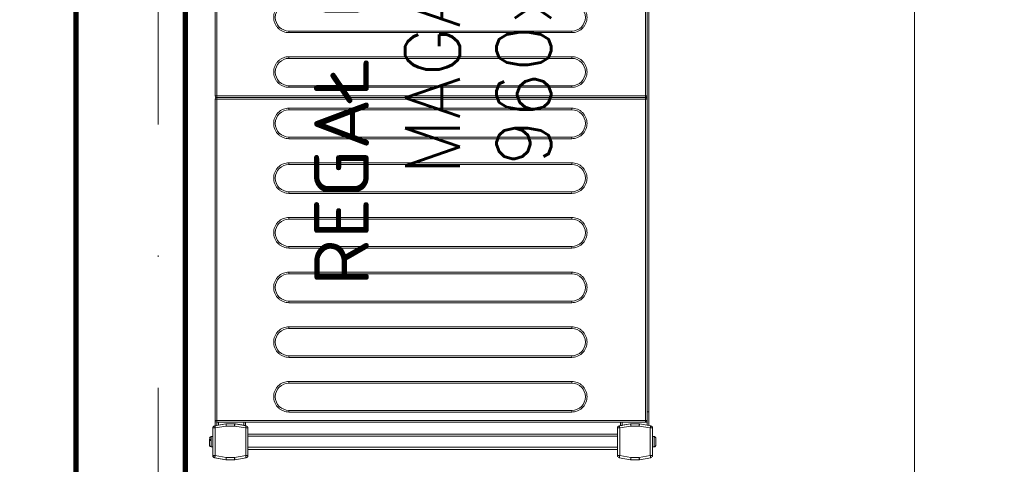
# Model space of a CAD drawing. Header units: millimetres. Extents: x -2074 to 12588, y -3630 to 101167.
# Tile 26 of 256: x 2197 to 2287, y -1590 to -1550. Entities that reach past the tile are written whole.
import ezdxf

# ---------------------------------------------------------------- set-up
doc = ezdxf.new("R2010")
doc.units = ezdxf.units.MM
doc.linetypes.add('ACAD_ISO10W100', pattern=[18, 12, -3, 0, -3])
for name, color, linetype, lineweight in [('SelinAr_BUD_osie', 8, 'ACAD_ISO10W100', 18), ('SelinAr_BUD_ściany', 7, 'Continuous', 25), ('SelinAr_WYP_komory', 8, 'Continuous', 18)]:
    doc.layers.add(name, color=color, linetype=linetype, lineweight=lineweight)
doc.styles.add('Arch-Dim', font='romans.shx', dxfattribs={"width": 0.75})
doc.styles.add('RomanS', font='romans.shx')
doc.dimstyles.new('Standard 50', dxfattribs={"dimscale": 20, "dimtxt": 0.18, "dimasz": 0.18, "dimexe": 0.18, "dimexo": 0.0625, "dimgap": 0.09, "dimtad": 1, "dimdec": 1, "dimzin": 0, "dimdsep": 46, "dimtxsty": 'Arch-Dim', "dimcen": 0.09, "dimclrd": 2, "dimclre": 2, "dimclrt": 1, "dimadec": 0, "dimazin": 0, "dimtfac": 1, "dimtdec": 1, "dimtofl": 0, "dimtmove": 0, "dimatfit": 3, "dimfxl": 0, "dimtolj": 1, "dimtzin": 0, "dimarcsym": 0})

# ---------------------------------------------------------------- blocks, each defined once
blk = doc.blocks.new('*D429')
at = {"color": 2, "lineweight": -2}
for p, q in [((41.25, 260), (80.249, 260)), ((76.649, 256.4), (76.649, 3.6)), ((41.25, 0), (80.249, 0))]:
    blk.add_line(p, q, dxfattribs=at)
at = {"color": 2}
for points in [[(76.049, 256.4), (77.249, 256.4), (76.649, 260)], [(76.049, 3.6), (77.249, 3.6), (76.649, 0)]]:
    blk.add_solid(points, dxfattribs=at)
at = {"layer": 'Defpoints', "color": 0}
for p in [(40, 260), (40, 0), (76.649, 0)]:
    blk.add_point(p, dxfattribs=at)
at = {"color": 1, "insert": (73.049, 130), "char_height": 3.6, "attachment_point": 5, "rotation": 90, "style": 'Arch-Dim'}
blk.add_mtext('\\A1;260.0', dxfattribs=at)
blk = doc.blocks.new('*U388')
at = {"ltscale": 4}
blk.add_line((0, 50), (0, -1730), dxfattribs=at)
blk = doc.blocks.new('*U450')
at = {"lineweight": 15}
for p, q in [((1.726, 0), (1.819, 0)), ((0.182, -0.465), (0, -1.5)), ((0.182, -0.474), (0, -1.509)), ((0.379, -0.509), (0.2, -1.526)), ((2.904, -0.3), (0.379, -0.3)), ((0.379, -0.309), (0.379, -0.509)), ((2.904, -0.309), (0.379, -0.309)), ((2.904, -0.509), (0.379, -0.509)), ((1.167, -0.15), (1.167, -0.3)), ((2.117, -0.15), (1.167, -0.15)), ((1.876, -0.12), (1.765, -0.12)), ((2.117, -0.3), (2.117, -0.15)), ((2.904, -0.509), (2.904, -0.309)), ((3.083, -1.526), (2.904, -0.509)), ((3.283, -1.5), (3.101, -0.465)), ((3.283, -1.509), (3.101, -0.474)), ((3.433, -0.675), (3.138, -0.675)), ((3.433, -0.825), (3.164, -0.825)), ((3.433, -0.665), (3.433, -39.865)), ((3.583, -0.665), (3.433, -0.665)), ((3.583, -0.559), (3.583, -0.515)), ((32.983, -0.515), (3.583, -0.515)), ((3.583, -0.665), (3.583, -0.559)), ((3.583, -0.665), (3.583, -39.865)), ((32.983, -0.665), (3.583, -0.665)), ((32.983, -0.515), (32.983, -0.559)), ((32.983, -0.559), (32.983, -0.665)), ((32.983, -39.865), (32.983, -0.665)), ((33.133, -0.665), (32.983, -0.665)), ((33.133, -39.865), (33.133, -0.665)), ((33.283, -0.665), (33.133, -0.665)), ((33.283, -0.559), (33.283, -0.515)), ((62.683, -0.515), (33.283, -0.515)), ((33.283, -0.665), (33.283, -0.559)), ((33.283, -0.665), (33.283, -39.865)), ((62.683, -0.665), (33.283, -0.665)), ((0, -1.5), (0, -2.3)), ((0, -1.509), (0, -2.291)), ((0.2, -1.526), (0.2, -2.291)), ((3.083, -2.291), (3.083, -1.526)), ((3.283, -1.509), (3.283, -1.5)), ((3.283, -2.291), (3.283, -1.509)), ((0, -2.291), (0.2, -2.291)), ((0, -2.3), (0, -2.302)), ((0.003, -2.326), (0.182, -3.343)), ((0.2, -2.291), (0.379, -3.309)), ((2.904, -3.309), (3.083, -2.291)), ((3.083, -2.291), (3.283, -2.291)), ((3.101, -3.343), (3.28, -2.326)), ((3.283, -2.375), (3.151, -3.125)), ((3.283, -2.3), (3.283, -2.291)), ((3.283, -2.3), (3.283, -2.375)), ((3.283, -2.301), (3.283, -2.3)), ((0.379, -3.309), (2.904, -3.309)), ((0.379, -3.309), (0.379, -3.509)), ((0.379, -3.509), (2.904, -3.509)), ((0.942, -3.509), (0.942, -37.3)), ((1.142, -3.509), (1.142, -37.3)), ((2.142, -3.509), (2.142, -37.3)), ((2.342, -3.509), (2.342, -37.3)), ((2.904, -3.509), (2.904, -3.309)), ((3.433, -3.275), (3.125, -3.275)), ((3.433, -3.125), (3.151, -3.125)), ((0.182, -37.465), (0, -38.5)), ((0, -38.5), (0.182, -37.465)), ((0.379, -37.5), (0.2, -38.517)), ((0.379, -37.3), (0.379, -37.5)), ((2.904, -37.3), (0.379, -37.3)), ((2.904, -37.5), (0.379, -37.5)), ((2.904, -37.5), (2.904, -37.3)), ((3.083, -38.517), (2.904, -37.5)), ((3.283, -38.5), (3.101, -37.465)), ((3.433, -37.575), (3.125, -37.575)), ((3.151, -37.725), (3.283, -38.475)), ((3.433, -37.725), (3.151, -37.725)), ((0, -38.5), (0, -39.283)), ((0, -39.3), (0, -38.5)), ((0.2, -38.517), (0.2, -39.283)), ((3.083, -39.283), (3.083, -38.517)), ((3.283, -38.475), (3.283, -38.5)), ((3.283, -39.283), (3.283, -38.5)), ((0, -39.283), (0.2, -39.283)), ((0.182, -40.335), (0, -39.3)), ((0.003, -39.317), (0.182, -40.335)), ((0.2, -39.283), (0.379, -40.3)), ((2.904, -40.3), (3.083, -39.283)), ((3.083, -39.283), (3.283, -39.283)), ((3.101, -40.335), (3.28, -39.317)), ((3.283, -39.3), (3.28, -39.317)), ((3.283, -39.283), (3.283, -39.3)), ((0.379, -40.3), (0.379, -40.5)), ((0.379, -40.3), (2.904, -40.3)), ((0.379, -40.5), (2.904, -40.5)), ((1.167, -40.5), (1.167, -40.65)), ((2.117, -40.65), (2.117, -40.5)), ((2.904, -40.5), (2.904, -40.3)), ((4.383, -40.175), (3.129, -40.175)), ((4.383, -40.025), (3.155, -40.025)), ((3.433, -39.865), (3.583, -39.865)), ((3.583, -39.865), (32.983, -39.865)), ((3.583, -39.865), (3.583, -40.012)), ((3.583, -40.012), (3.583, -40.015)), ((3.583, -40.015), (32.983, -40.015)), ((4.383, -40.015), (4.383, -40.025)), ((91.583, -40.025), (4.383, -40.025)), ((4.383, -40.025), (4.383, -40.175)), ((91.583, -40.175), (4.383, -40.175)), ((32.983, -39.865), (33.133, -39.865)), ((32.983, -40.012), (32.983, -39.865)), ((32.983, -40.015), (32.983, -40.012)), ((33.133, -39.865), (33.283, -39.865)), ((33.283, -39.865), (62.683, -39.865)), ((33.283, -39.865), (33.283, -40.012)), ((33.283, -40.012), (33.283, -40.015)), ((33.283, -40.015), (62.683, -40.015)), ((1.167, -40.65), (2.117, -40.65)), ((1.17, -40.68), (1.173, -40.68)), ((2.11, -40.68), (2.114, -40.68))]:
    blk.add_line(p, q, dxfattribs=at)
blk.add_line((0.379, -0.509), (30.666, -0.509))
at = {"color": 253, "lineweight": 15}
for p, q in [((4.363, -33.115), (4.363, -7.265)), ((4.363, -7.265), (4.513, -7.265)), ((4.513, -33.115), (4.513, -7.265)), ((7.013, -7.265), (7.013, -33.115)), ((7.163, -7.265), (7.013, -7.265)), ((7.163, -7.265), (7.163, -33.115)), ((9.363, -33.115), (9.363, -7.265)), ((9.363, -7.265), (9.513, -7.265)), ((9.513, -33.115), (9.513, -7.265)), ((12.013, -7.265), (12.013, -33.115)), ((12.163, -7.265), (12.013, -7.265)), ((12.163, -7.265), (12.163, -33.115)), ((14.363, -33.115), (14.363, -7.265)), ((14.363, -7.265), (14.513, -7.265)), ((14.513, -33.115), (14.513, -7.265)), ((17.013, -7.265), (17.013, -33.115)), ((17.163, -7.265), (17.013, -7.265)), ((17.163, -7.265), (17.163, -33.115)), ((19.363, -33.115), (19.363, -7.265)), ((19.363, -7.265), (19.513, -7.265)), ((19.513, -33.115), (19.513, -7.265)), ((22.013, -7.265), (22.013, -33.115)), ((22.163, -7.265), (22.013, -7.265)), ((22.163, -7.265), (22.163, -33.115)), ((24.363, -33.115), (24.363, -7.265)), ((24.363, -7.265), (24.513, -7.265)), ((24.513, -33.115), (24.513, -7.265)), ((27.013, -7.265), (27.013, -33.115)), ((27.163, -7.265), (27.013, -7.265)), ((27.163, -7.265), (27.163, -33.115)), ((29.363, -33.115), (29.363, -7.265)), ((29.363, -7.265), (29.513, -7.265)), ((29.513, -33.115), (29.513, -7.265)), ((32.013, -7.265), (32.013, -33.115)), ((32.163, -7.265), (32.013, -7.265)), ((32.163, -7.265), (32.163, -33.115)), ((34.063, -33.115), (34.063, -7.265)), ((34.063, -7.265), (34.213, -7.265)), ((34.213, -33.115), (34.213, -7.265)), ((36.713, -7.265), (36.713, -33.115)), ((36.863, -7.265), (36.713, -7.265)), ((36.863, -7.265), (36.863, -33.115)), ((39.063, -33.115), (39.063, -7.265)), ((39.063, -7.265), (39.213, -7.265)), ((39.213, -33.115), (39.213, -7.265)), ((4.513, -33.115), (4.363, -33.115)), ((7.163, -33.115), (7.013, -33.115)), ((9.513, -33.115), (9.363, -33.115)), ((12.163, -33.115), (12.013, -33.115)), ((14.513, -33.115), (14.363, -33.115)), ((17.163, -33.115), (17.013, -33.115)), ((19.513, -33.115), (19.363, -33.115)), ((22.163, -33.115), (22.013, -33.115)), ((24.513, -33.115), (24.363, -33.115)), ((27.163, -33.115), (27.013, -33.115)), ((29.513, -33.115), (29.363, -33.115)), ((32.163, -33.115), (32.013, -33.115)), ((34.213, -33.115), (34.063, -33.115)), ((36.863, -33.115), (36.713, -33.115)), ((39.213, -33.115), (39.063, -33.115))]:
    blk.add_line(p, q, dxfattribs=at)
at = {"lineweight": 15, "flags": 128}
for points in [[(0.379, -0.509), (0.341, -0.502), (0.304, -0.495), (0.27, -0.489), (0.24, -0.484), (0.216, -0.48), (0.197, -0.477), (0.186, -0.475), (0.182, -0.474)], [(3.101, -0.474), (3.097, -0.475), (3.086, -0.477), (3.068, -0.48), (3.043, -0.484), (3.013, -0.489), (2.979, -0.495), (2.942, -0.502), (2.904, -0.509)], [(0, -1.509), (0.003, -1.509), (0.012, -1.51), (0.027, -1.511), (0.047, -1.513), (0.071, -1.515), (0.1, -1.517), (0.132, -1.52), (0.165, -1.523), (0.2, -1.526)], [(3.083, -1.526), (3.122, -1.523), (3.16, -1.52), (3.194, -1.517), (3.225, -1.514), (3.249, -1.512), (3.268, -1.51), (3.279, -1.509), (3.283, -1.509)], [(0.2, -2.291), (0.162, -2.298), (0.125, -2.305), (0.091, -2.311), (0.061, -2.316), (0.036, -2.32), (0.018, -2.323), (0.007, -2.325), (0.003, -2.326)], [(3.28, -2.326), (3.276, -2.325), (3.265, -2.323), (3.247, -2.32), (3.222, -2.316), (3.193, -2.311), (3.159, -2.305), (3.122, -2.298), (3.083, -2.291)], [(0.182, -3.343), (0.186, -3.343), (0.197, -3.341), (0.216, -3.338), (0.24, -3.333), (0.27, -3.328), (0.304, -3.322), (0.341, -3.316), (0.379, -3.309)], [(2.904, -3.309), (2.942, -3.316), (2.979, -3.322), (3.013, -3.328), (3.043, -3.333), (3.068, -3.338), (3.086, -3.341), (3.097, -3.343), (3.101, -3.343)], [(3.151, -3.125), (3.146, -3.154), (3.141, -3.182), (3.136, -3.208), (3.132, -3.231), (3.129, -3.25), (3.127, -3.264), (3.125, -3.272), (3.125, -3.275)], [(0.379, -37.5), (0.341, -37.493), (0.304, -37.487), (0.27, -37.481), (0.24, -37.475), (0.216, -37.471), (0.197, -37.468), (0.186, -37.466), (0.182, -37.465)], [(3.101, -37.465), (3.097, -37.466), (3.086, -37.468), (3.068, -37.471), (3.043, -37.475), (3.013, -37.481), (2.979, -37.487), (2.942, -37.493), (2.904, -37.5)], [(3.125, -37.575), (3.125, -37.578), (3.127, -37.586), (3.129, -37.6), (3.132, -37.619), (3.136, -37.642), (3.141, -37.668), (3.146, -37.696), (3.151, -37.725)], [(0, -38.5), (0.004, -38.5), (0.015, -38.501), (0.034, -38.503), (0.059, -38.505), (0.089, -38.508), (0.123, -38.511), (0.161, -38.514), (0.2, -38.517)], [(3.083, -38.517), (3.118, -38.514), (3.152, -38.512), (3.183, -38.509), (3.212, -38.506), (3.236, -38.504), (3.256, -38.502), (3.271, -38.501), (3.28, -38.5), (3.283, -38.5)], [(0.2, -39.283), (0.162, -39.289), (0.125, -39.296), (0.091, -39.302), (0.061, -39.307), (0.036, -39.311), (0.018, -39.315), (0.007, -39.317), (0.003, -39.317)], [(3.28, -39.317), (3.276, -39.317), (3.265, -39.315), (3.247, -39.311), (3.222, -39.307), (3.193, -39.302), (3.159, -39.296), (3.122, -39.289), (3.083, -39.283)], [(0.182, -40.335), (0.186, -40.334), (0.197, -40.332), (0.216, -40.329), (0.24, -40.325), (0.27, -40.319), (0.304, -40.313), (0.341, -40.307), (0.379, -40.3)], [(2.904, -40.3), (2.942, -40.307), (2.979, -40.313), (3.013, -40.319), (3.043, -40.325), (3.068, -40.329), (3.086, -40.332), (3.097, -40.334), (3.101, -40.335)]]:
    blk.add_lwpolyline(points, dxfattribs=at)
at = {"lineweight": 15}
for centre, radius, start, end in [((0.379, -0.5), 0.2, 90, 170), ((0.379, -0.509), 0.2, 90, 170), ((1.317, -0.15), 0.15, 90, 180), ((1.967, -0.15), 0.15, 0, 90), ((2.904, -0.5), 0.2, 10, 90), ((2.904, -0.509), 0.2, 10, 90), ((3.583, -0.665), 0.15, 90, 180), ((32.983, -0.665), 0.15, 0, 90), ((33.283, -0.665), 0.15, 90, 180), ((0.2, -2.291), 0.2, 180, 190), ((3.083, -2.291), 0.2, 350, 0), ((0.379, -3.309), 0.2, 190, 270), ((2.904, -3.309), 0.2, 270, 350), ((0.379, -37.5), 0.2, 90, 170), ((0.379, -37.5), 0.2, 90, 170), ((2.904, -37.5), 0.2, 10, 90), ((0.2, -39.283), 0.2, 180, 190), ((3.083, -39.283), 0.2, 350, 0), ((0.379, -40.3), 0.2, 190, 270), ((0.379, -40.3), 0.2, 190, 270), ((2.904, -40.3), 0.2, 270, 350), ((1.317, -40.65), 0.15, 180, 191.53696), ((1.967, -40.65), 0.15, 348.46304, 0)]:
    blk.add_arc(centre, radius, start, end, dxfattribs=at)
at = {"color": 253, "lineweight": 15}
for centre, start, end in [((5.763, -7.265), 0, 180), ((10.763, -7.265), 0, 180), ((15.763, -7.265), 0, 180), ((20.763, -7.265), 0, 180), ((25.763, -7.265), 0, 180), ((30.763, -7.265), 0, 180), ((35.463, -7.265), 0, 180), ((40.463, -7.265), 0, 180), ((5.763, -33.115), 180, 0), ((10.763, -33.115), 180, 0), ((15.763, -33.115), 180, 0), ((20.763, -33.115), 180, 0), ((25.763, -33.115), 180, 0), ((30.763, -33.115), 180, 0), ((35.463, -33.115), 180, 0), ((40.463, -33.115), 180, 0)]:
    blk.add_arc(centre, 1.25, start, end, dxfattribs=at)
at = {"lineweight": 15}
for points, knots in [([(1.708, 0), (1.672, 0), (1.597, 0), (1.486, 0), (1.395, 0), (1.338, 0), (1.312, 0), (1.318, 0), (1.319, 0)], [0, 0, 0, 0, 0.188945, 0.389816, 0.590684, 0.779625, 0.968579, 1, 1, 1, 1]), ([(1.765, -0.12), (1.763, -0.104), (1.759, -0.072), (1.746, -0.033), (1.729, -0.006), (1.715, -0.002), (1.708, 0)], [0, 0, 0, 0, 0.243636, 0.487267, 0.73198, 1, 1, 1, 1]), ([(1.921, 0), (1.915, 0), (1.893, 0), (1.849, 0), (1.819, 0)], [0, 0, 0, 0, 0.31192, 1, 1, 1, 1]), ([(1.819, 0), (1.826, -0.002), (1.839, -0.005), (1.856, -0.031), (1.87, -0.07), (1.874, -0.103), (1.876, -0.12)], [0, 0, 0, 0, 0.250222, 0.500532, 0.748158, 1, 1, 1, 1]), ([(3.433, -39.863), (3.435, -39.882), (3.439, -39.92), (3.467, -39.96), (3.497, -39.985), (3.523, -40), (3.553, -40.009), (3.573, -40.011), (3.583, -40.012)], [0, 0, 0, 0, 0.238266, 0.485424, 0.612038, 0.739974, 0.869231, 1, 1, 1, 1]), ([(32.983, -40.012), (32.993, -40.011), (33.014, -40.009), (33.043, -40), (33.07, -39.985), (33.1, -39.96), (33.128, -39.92), (33.131, -39.882), (33.133, -39.863)], [0, 0, 0, 0, 0.130769, 0.260023, 0.387959, 0.514574, 0.761734, 1, 1, 1, 1]), ([(33.133, -39.863), (33.135, -39.882), (33.139, -39.92), (33.167, -39.96), (33.197, -39.985), (33.223, -40), (33.253, -40.009), (33.273, -40.011), (33.283, -40.012)], [0, 0, 0, 0, 0.238266, 0.485426, 0.612036, 0.739977, 0.869231, 1, 1, 1, 1]), ([(1.173, -40.68), (1.178, -40.696), (1.188, -40.728), (1.223, -40.767), (1.268, -40.794), (1.304, -40.798), (1.322, -40.8)], [0, 0, 0, 0, 0.243643, 0.487245, 0.731956, 1, 1, 1, 1]), ([(1.322, -40.8), (1.332, -40.8), (1.353, -40.8), (1.43, -40.8), (1.53, -40.8), (1.642, -40.8), (1.753, -40.8), (1.853, -40.8), (1.93, -40.8), (1.951, -40.8), (1.961, -40.8)], [0, 0, 0, 0, 0.121175, 0.250001, 0.378823, 0.5, 0.621177, 0.749999, 0.878825, 1, 1, 1, 1]), ([(1.961, -40.8), (1.978, -40.798), (2.013, -40.795), (2.058, -40.769), (2.094, -40.73), (2.105, -40.697), (2.11, -40.68)], [0, 0, 0, 0, 0.250219, 0.500551, 0.74815, 1, 1, 1, 1])]:
    blk.add_open_spline(points, degree=3, knots=knots, dxfattribs=at)
at = {"color": 253, "lineweight": 15}
for points, knots in [([(4.363, -7.265), (4.368, -7.18), (4.377, -7.004), (4.455, -6.743), (4.584, -6.492), (4.766, -6.268), (4.99, -6.086), (5.241, -5.956), (5.502, -5.881), (5.763, -5.857), (6.024, -5.881), (6.285, -5.956), (6.536, -6.086), (6.76, -6.268), (6.942, -6.492), (7.071, -6.743), (7.149, -7.004), (7.159, -7.18), (7.163, -7.265)], [0, 0, 0, 0, 0.058258, 0.120006, 0.18432, 0.25, 0.31568, 0.379994, 0.441742, 0.5, 0.558258, 0.620006, 0.68432, 0.75, 0.81568, 0.879994, 0.941742, 1, 1, 1, 1]), ([(9.363, -7.265), (9.368, -7.18), (9.377, -7.004), (9.455, -6.743), (9.584, -6.492), (9.766, -6.268), (9.99, -6.086), (10.241, -5.956), (10.502, -5.881), (10.763, -5.857), (11.024, -5.881), (11.285, -5.956), (11.536, -6.086), (11.76, -6.268), (11.942, -6.492), (12.071, -6.743), (12.149, -7.004), (12.159, -7.18), (12.163, -7.265)], [0, 0, 0, 0, 0.058258, 0.120006, 0.18432, 0.25, 0.31568, 0.379994, 0.441742, 0.5, 0.558258, 0.620006, 0.68432, 0.75, 0.81568, 0.879994, 0.941742, 1, 1, 1, 1]), ([(14.363, -7.265), (14.368, -7.18), (14.377, -7.004), (14.455, -6.743), (14.584, -6.492), (14.766, -6.268), (14.99, -6.086), (15.241, -5.956), (15.502, -5.881), (15.763, -5.857), (16.024, -5.881), (16.285, -5.956), (16.536, -6.086), (16.76, -6.268), (16.942, -6.492), (17.071, -6.743), (17.149, -7.004), (17.159, -7.18), (17.163, -7.265)], [0, 0, 0, 0, 0.058258, 0.120006, 0.18432, 0.25, 0.31568, 0.379994, 0.441742, 0.5, 0.558258, 0.620006, 0.68432, 0.75, 0.81568, 0.879994, 0.941742, 1, 1, 1, 1]), ([(19.363, -7.265), (19.368, -7.18), (19.377, -7.004), (19.455, -6.743), (19.584, -6.492), (19.766, -6.268), (19.99, -6.086), (20.241, -5.956), (20.502, -5.881), (20.763, -5.857), (21.024, -5.881), (21.285, -5.956), (21.536, -6.086), (21.76, -6.268), (21.942, -6.492), (22.071, -6.743), (22.149, -7.004), (22.159, -7.18), (22.163, -7.265)], [0, 0, 0, 0, 0.058258, 0.120006, 0.18432, 0.25, 0.31568, 0.379994, 0.441742, 0.5, 0.558258, 0.620006, 0.68432, 0.75, 0.81568, 0.879994, 0.941742, 1, 1, 1, 1]), ([(24.363, -7.265), (24.368, -7.18), (24.377, -7.004), (24.455, -6.743), (24.584, -6.492), (24.766, -6.268), (24.99, -6.086), (25.241, -5.956), (25.502, -5.881), (25.763, -5.857), (26.024, -5.881), (26.285, -5.956), (26.536, -6.086), (26.76, -6.268), (26.942, -6.492), (27.071, -6.743), (27.149, -7.004), (27.159, -7.18), (27.163, -7.265)], [0, 0, 0, 0, 0.058258, 0.120006, 0.18432, 0.25, 0.31568, 0.379994, 0.441742, 0.5, 0.558258, 0.620006, 0.68432, 0.75, 0.81568, 0.879994, 0.941742, 1, 1, 1, 1]), ([(29.363, -7.265), (29.368, -7.18), (29.377, -7.004), (29.455, -6.743), (29.584, -6.492), (29.766, -6.268), (29.99, -6.086), (30.241, -5.956), (30.502, -5.881), (30.763, -5.857), (31.024, -5.881), (31.285, -5.956), (31.536, -6.086), (31.76, -6.268), (31.942, -6.492), (32.071, -6.743), (32.149, -7.004), (32.159, -7.18), (32.163, -7.265)], [0, 0, 0, 0, 0.058258, 0.120006, 0.18432, 0.25, 0.31568, 0.379994, 0.441742, 0.5, 0.558258, 0.620006, 0.68432, 0.75, 0.81568, 0.879994, 0.941742, 1, 1, 1, 1]), ([(34.063, -7.265), (34.068, -7.18), (34.077, -7.004), (34.155, -6.743), (34.284, -6.492), (34.466, -6.268), (34.69, -6.086), (34.941, -5.956), (35.202, -5.881), (35.463, -5.857), (35.724, -5.881), (35.985, -5.956), (36.236, -6.086), (36.46, -6.268), (36.642, -6.492), (36.771, -6.743), (36.849, -7.004), (36.859, -7.18), (36.863, -7.265)], [0, 0, 0, 0, 0.058258, 0.120006, 0.18432, 0.25, 0.31568, 0.379994, 0.441742, 0.5, 0.558258, 0.620006, 0.68432, 0.75, 0.81568, 0.879994, 0.941742, 1, 1, 1, 1]), ([(39.063, -7.265), (39.068, -7.18), (39.077, -7.004), (39.155, -6.743), (39.284, -6.492), (39.466, -6.268), (39.69, -6.086), (39.941, -5.956), (40.202, -5.881), (40.463, -5.857), (40.724, -5.881), (40.985, -5.956), (41.236, -6.086), (41.46, -6.268), (41.642, -6.492), (41.771, -6.743), (41.849, -7.004), (41.859, -7.18), (41.863, -7.265)], [0, 0, 0, 0, 0.058258, 0.120006, 0.18432, 0.25, 0.31568, 0.379994, 0.441742, 0.5, 0.558258, 0.620005, 0.68432, 0.75, 0.81568, 0.879994, 0.941742, 1, 1, 1, 1]), ([(7.163, -33.115), (7.159, -33.2), (7.149, -33.376), (7.071, -33.637), (6.942, -33.888), (6.76, -34.112), (6.536, -34.294), (6.285, -34.424), (6.024, -34.499), (5.763, -34.523), (5.502, -34.499), (5.241, -34.424), (4.99, -34.294), (4.766, -34.112), (4.584, -33.888), (4.455, -33.637), (4.377, -33.376), (4.368, -33.2), (4.363, -33.115)], [0, 0, 0, 0, 0.058258, 0.120006, 0.18432, 0.25, 0.31568, 0.379994, 0.441742, 0.5, 0.558258, 0.620006, 0.68432, 0.75, 0.81568, 0.879994, 0.941742, 1, 1, 1, 1]), ([(12.163, -33.115), (12.159, -33.2), (12.149, -33.376), (12.071, -33.637), (11.942, -33.888), (11.76, -34.112), (11.536, -34.294), (11.285, -34.424), (11.024, -34.499), (10.763, -34.523), (10.502, -34.499), (10.241, -34.424), (9.99, -34.294), (9.766, -34.112), (9.584, -33.888), (9.455, -33.637), (9.377, -33.376), (9.368, -33.2), (9.363, -33.115)], [0, 0, 0, 0, 0.058258, 0.120006, 0.18432, 0.25, 0.31568, 0.379994, 0.441742, 0.5, 0.558258, 0.620006, 0.68432, 0.75, 0.81568, 0.879994, 0.941742, 1, 1, 1, 1]), ([(17.163, -33.115), (17.159, -33.2), (17.149, -33.376), (17.071, -33.637), (16.942, -33.888), (16.76, -34.112), (16.536, -34.294), (16.285, -34.424), (16.024, -34.499), (15.763, -34.523), (15.502, -34.499), (15.241, -34.424), (14.99, -34.294), (14.766, -34.112), (14.584, -33.888), (14.455, -33.637), (14.377, -33.376), (14.368, -33.2), (14.363, -33.115)], [0, 0, 0, 0, 0.058258, 0.120006, 0.18432, 0.25, 0.31568, 0.379994, 0.441742, 0.5, 0.558258, 0.620006, 0.68432, 0.75, 0.81568, 0.879994, 0.941742, 1, 1, 1, 1]), ([(22.163, -33.115), (22.159, -33.2), (22.149, -33.376), (22.071, -33.637), (21.942, -33.888), (21.76, -34.112), (21.536, -34.294), (21.285, -34.424), (21.024, -34.499), (20.763, -34.523), (20.502, -34.499), (20.241, -34.424), (19.99, -34.294), (19.766, -34.112), (19.584, -33.888), (19.455, -33.637), (19.377, -33.376), (19.368, -33.2), (19.363, -33.115)], [0, 0, 0, 0, 0.058258, 0.120006, 0.18432, 0.25, 0.31568, 0.379994, 0.441742, 0.5, 0.558258, 0.620006, 0.684321, 0.75, 0.81568, 0.879994, 0.941742, 1, 1, 1, 1]), ([(27.163, -33.115), (27.159, -33.2), (27.149, -33.376), (27.071, -33.637), (26.942, -33.888), (26.76, -34.112), (26.536, -34.294), (26.285, -34.424), (26.024, -34.499), (25.763, -34.523), (25.502, -34.499), (25.241, -34.424), (24.99, -34.294), (24.766, -34.112), (24.584, -33.888), (24.455, -33.637), (24.377, -33.376), (24.368, -33.2), (24.363, -33.115)], [0, 0, 0, 0, 0.058258, 0.1200056, 0.1843204, 0.2500002, 0.3156797, 0.3799945, 0.4417421, 0.4999999, 0.558258, 0.6200056, 0.6843204, 0.7499999, 0.8156797, 0.8799945, 0.941742, 1, 1, 1, 1]), ([(32.163, -33.115), (32.159, -33.2), (32.149, -33.376), (32.071, -33.637), (31.942, -33.888), (31.76, -34.112), (31.536, -34.294), (31.285, -34.424), (31.024, -34.499), (30.763, -34.523), (30.502, -34.499), (30.241, -34.424), (29.99, -34.294), (29.766, -34.112), (29.584, -33.888), (29.455, -33.637), (29.377, -33.376), (29.368, -33.2), (29.363, -33.115)], [0, 0, 0, 0, 0.058258, 0.1200056, 0.1843204, 0.2499999, 0.3156794, 0.3799942, 0.4417421, 0.4999999, 0.5582581, 0.6200057, 0.6843205, 0.7499999, 0.8156797, 0.8799945, 0.941742, 1, 1, 1, 1]), ([(36.863, -33.115), (36.859, -33.2), (36.849, -33.376), (36.771, -33.637), (36.642, -33.888), (36.46, -34.112), (36.236, -34.294), (35.985, -34.424), (35.724, -34.499), (35.463, -34.523), (35.202, -34.499), (34.941, -34.424), (34.69, -34.294), (34.466, -34.112), (34.284, -33.888), (34.155, -33.637), (34.077, -33.376), (34.068, -33.2), (34.063, -33.115)], [0, 0, 0, 0, 0.058258, 0.120006, 0.18432, 0.25, 0.31568, 0.379994, 0.441742, 0.5, 0.558258, 0.620006, 0.68432, 0.75, 0.81568, 0.879994, 0.941742, 1, 1, 1, 1]), ([(41.863, -33.115), (41.859, -33.2), (41.849, -33.376), (41.771, -33.637), (41.642, -33.888), (41.46, -34.112), (41.236, -34.294), (40.985, -34.424), (40.724, -34.499), (40.463, -34.523), (40.202, -34.499), (39.941, -34.424), (39.69, -34.294), (39.466, -34.112), (39.284, -33.888), (39.155, -33.637), (39.077, -33.376), (39.068, -33.2), (39.063, -33.115)], [0, 0, 0, 0, 0.058258, 0.120005, 0.18432, 0.25, 0.315679, 0.379995, 0.441742, 0.5, 0.558258, 0.620006, 0.68432, 0.75, 0.81568, 0.879994, 0.941742, 1, 1, 1, 1])]:
    blk.add_open_spline(points, degree=3, knots=knots, dxfattribs=at)
at = {"insert": (48, -20.4), "char_height": 5, "width": 96, "attachment_point": 5, "style": 'RomanS'}
blk.add_mtext('REGAŁ CHŁODNICZY MAGAZYNOWY\\P960x408mm', dxfattribs=at)
blk = doc.blocks.new('*U428')
at = {"const_width": 0.5}
blk.add_lwpolyline([(125, 250), (125, 260), (180, 260), (180, 0), (0, 0), (0, 260), (55, 260), (55, 250), (10, 250), (10, 10), (170, 10), (170, 250)], close=True, dxfattribs=at)
dim = blk.add_linear_dim(base=(76.649, 0), p1=(40, 260), p2=(40, 0), angle=90, dimstyle='Standard 50', override={"dimfxl": 50, "dimfxlon": 1})
dim.commit()
dim.dimension.update_dxf_attribs({"geometry": '*D429', "text_midpoint": (73.049, 130)})
blk = doc.blocks.new('ewerwerwerwe')
at = {"layer": 'SelinAr_BUD_ściany'}
blk.add_lwpolyline([(2103.157, 1344.741), (2103.157, 1357.241), (2192.157, 1357.241), (2192.157, 1447.241), (2112.157, 1447.241), (2112.157, 1457.241), (2192.157, 1457.241), (2192.157, 1617.241), (2202.157, 1617.241), (2202.157, 1357.241), (2557.157, 1357.241), (2557.157, 1565.241), (2567.157, 1565.241)], dxfattribs=at)
at = {"layer": 'SelinAr_BUD_osie'}
blk.add_blockref('*U388', (2209.657, 2159.741), dxfattribs=at)
at = {"layer": 'SelinAr_WYP_komory'}
blk.add_blockref('*U428', (2202.157, 1357.241), dxfattribs=at)
at = {"layer": 'SelinAr_WYP_komory', "linetype": 'Continuous', "lineweight": 25, "rotation": 90}
blk.add_blockref('*U450', (2214.362, 1410.068), dxfattribs=at)

msp = doc.modelspace()

# ---------------------------------------------------------------- block references
msp.add_blockref('ewerwerwerwe', (0, -3000))

doc.saveas('drawing.dxf')
